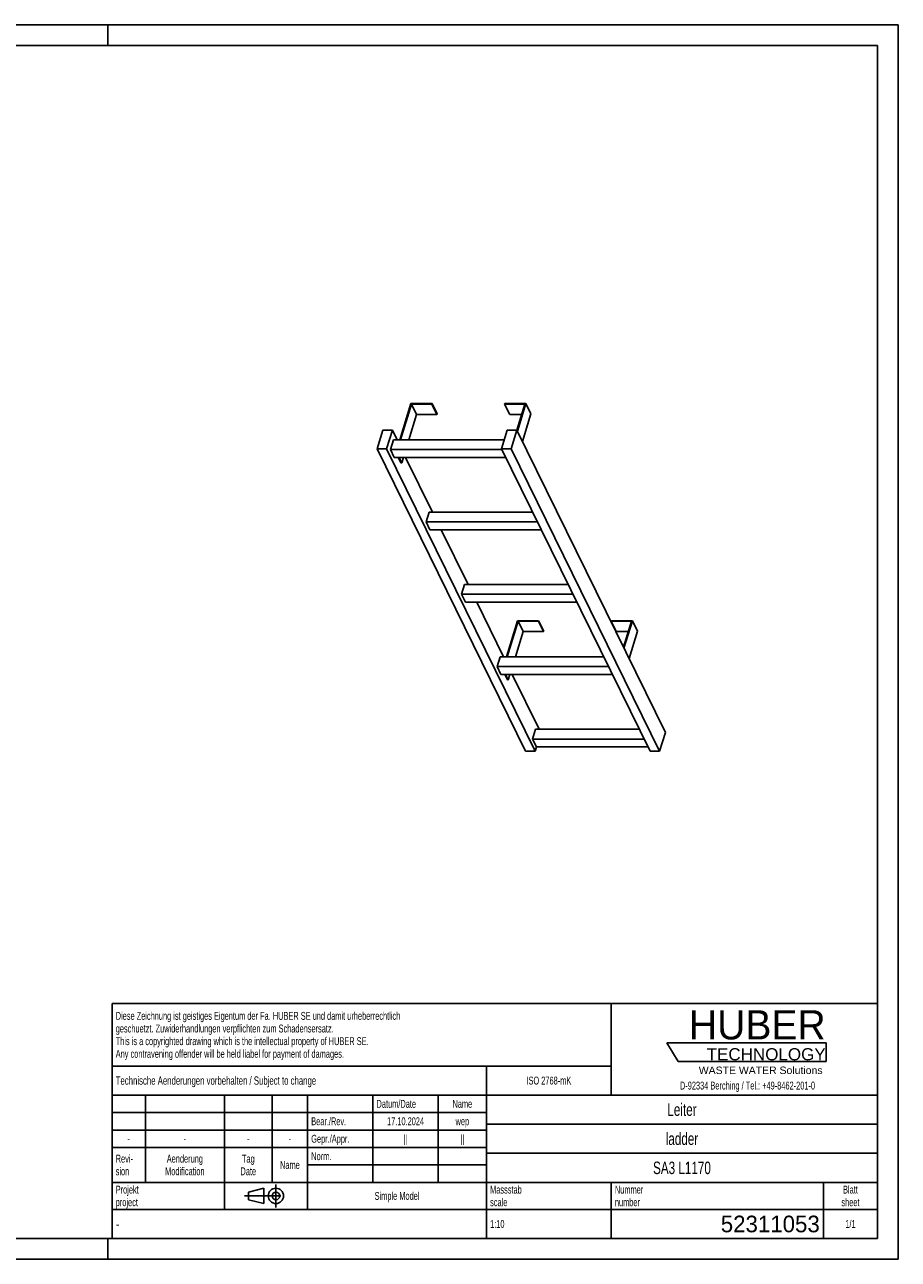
# Model space of a CAD drawing. Header units: millimetres. Extents: x 0 to 4200, y 0 to 2970.
# Tile 2 of 2: x 2100 to 4200, y 0 to 2970. Entities that reach past the tile are written whole.
import ezdxf

# ---------------------------------------------------------------- set-up
doc = ezdxf.new("R2010")
doc.units = ezdxf.units.MM
doc.header["$LTSCALE"] = 231
doc.linetypes.add('CENTER', pattern=[0.6, 0.375, -0.075, 0.075, -0.075])
doc.layers.get('0').update_dxf_attribs({"linetype": 'CONTINUOUS'})
doc.layers.add('HUBER_Logo_BL1', color=7, linetype='CONTINUOUS')
doc.styles.get("Standard").update_dxf_attribs({"font": 'txt', "width": 0.7})
doc.styles.add('TEXTSTYLE_2', font='txt')
doc.styles.add('TEXTSTYLE_3', font='arial.ttf')
doc.styles.add('TEXTSTYLE_4', font='txt', dxfattribs={"width": 0.8})
doc.styles.add('TEXTSTYLE_5', font='txt')

# ---------------------------------------------------------------- blocks, each defined once
blk = doc.blocks.new('HUBER_LOGO_BL1', base_point=(3837.5, 503.7))
at = {"layer": 'HUBER_Logo_BL1', "color": 5, "linetype": 'Continuous'}
for p, q in [((4026.4, 521), (3643.9, 521)), ((3643.9, 521), (3670.9, 476)), ((4026.4, 521), (4026.4, 476)), ((3670.9, 476), (4026.4, 476))]:
    blk.add_line(p, q, dxfattribs=at)
at = {"layer": 'HUBER_Logo_BL1', "color": 2, "linetype": 'Continuous', "attachment_point": 3, "line_spacing_factor": 0.78}
for s, insert, char_height, width, style in [('HUBER\\P\\fArial;\\H29.25;TECHNOLOGY ', (4025.4, 599.1), 70.2, 387.672, 'TEXTSTYLE_2'), ('WASTE WATER Solutions', (4018, 463.6), 18, 297.033, 'TEXTSTYLE_3')]:
    blk.add_mtext(s, dxfattribs=dict(at, insert=insert, char_height=char_height, width=width, style=style))
at = {"layer": 'HUBER_Logo_BL1', "color": 2, "linetype": 'Continuous', "insert": (3837.5, 427.4), "char_height": 19, "width": 810.893, "attachment_point": 2, "line_spacing_factor": 0.96}
blk.add_mtext('D-92334 Berching / Tel.: +49-8462-201-0', dxfattribs=at)
blk = doc.blocks.new('PROJEKTIONSMETHODE_1_BL2', base_point=(2680, 152.5))
at = {"color": 2, "linetype": 'CENTER'}
for p, q in [((2703.8, 180), (2703.8, 125)), ((2628.7, 152.5), (2731.3, 152.5))]:
    blk.add_line(p, q, dxfattribs=at)
at = {"color": 2, "linetype": 'Continuous'}
for p, q in [((2637.8, 161.7), (2674.5, 170.8)), ((2637.8, 143.3), (2637.8, 161.7)), ((2674.5, 134.2), (2674.5, 170.8)), ((2637.8, 143.3), (2674.5, 134.2))]:
    blk.add_line(p, q, dxfattribs=at)
for radius in [18.3, 9.17]:
    blk.add_circle((2703.8, 152.5), radius, dxfattribs=at)
blk = doc.blocks.new('*T11')
at = {"color": 3, "linetype": 'Continuous'}
for p, q in [((0, 0), (1840, 0)), ((0, 0), (0, -565)), ((1200, 0), (1200, -220)), ((1840, 0), (1840, -565)), ((0, -150), (1200, -150)), ((900, -150), (900, -565)), ((0, -220), (1840, -220)), ((80, -220), (80, -430)), ((270, -220), (270, -495)), ((385, -220), (385, -430)), ((470, -220), (470, -495)), ((627, -220), (627, -430)), ((784, -220), (784, -430)), ((0, -262), (900, -262)), ((900, -290), (1840, -290)), ((0, -304), (900, -304)), ((0, -346), (900, -346)), ((900, -360), (1840, -360)), ((470, -388), (900, -388)), ((0, -430), (1840, -430)), ((1200, -430), (1200, -565)), ((1710, -430), (1710, -565)), ((0, -495), (1840, -495)), ((0, -565), (1840, -565))]:
    blk.add_line(p, q, dxfattribs=at)
at = {"color": 2, "linetype": 'Continuous', "line_spacing_factor": 0.96}
for s, insert, char_height, width, attachment_point in [('Diese Zeichnung ist geistiges Eigentum der Fa. HUBER SE und damit urheberrechtlich \\Pgeschuetzt. Zuwiderhandlungen verpflichten zum Schadensersatz.\\PThis is a copyrighted drawing which is the intellectual property of HUBER SE.\\PAny contravening offender will be held liabel for payment of damages.', (8.75, -19.9), 19, 2214.8571, 1), ('Technische Aenderungen vorbehalten / Subject to change', (8.75, -175), 20, 1524.7619, 1), ('ISO 2768-mK', (1050, -175.5), 19, 332.9524, 2), ('Datum/Date', (635.75, -231.5), 19, 292.2381, 1), ('Name', (842, -231.5), 19, 126.6667, 2), ('Leiter', (1370, -240), 30, 240, 2), ('Bear./Rev.', (478.75, -273.5), 19, 272.3333, 1), ('17.10.2024', (705.5, -273.5), 19, 273.2381, 2), ('wep', (842, -273.5), 19, 99.5238, 2), ('-', (40, -315.5), 19, 34.381, 2), ('-', (175, -315.5), 19, 34.381, 2), ('-', (327.5, -315.5), 19, 34.381, 2), ('-', (427.5, -315.5), 19, 34.381, 2), ('Gepr./Appr.', (478.75, -315.5), 19, 299.4762, 1), ('||', (705.5, -315.5), 19, 50.6667, 2), ('||', (842, -315.5), 19, 50.6667, 2), ('ladder', (1370, -310), 30, 251.4286, 2), ('Revi-\\Psion', (8.75, -363.3), 19, 138.4286, 1), ('Aenderung\\PModification', (175, -363.3), 19, 303.0952, 2), ('Tag\\PDate', (327.5, -363.3), 19, 117.619, 2), ('Name', (427.5, -378.5), 19, 126.6667, 2), ('Norm. ', (478.75, -357.5), 19, 175.5238, 1), ('SA3 L1170', (1370, -380), 30, 401.4286, 2), ('Projekt\\Pproject', (8.75, -437.8), 19, 183.6667, 1), ('Massstab\\Pscale', (908.75, -437.8), 19, 224.381, 1), ('Nummer\\Pnumber', (1208.75, -437.8), 19, 186.381, 1), ('Blatt\\Psheet', (1775, -437.8), 19, 137.5238, 2), ('Simple Model', (685, -453), 19, 328.4286, 2), ('1:10', (908.75, -520.5), 19, 94.0952, 1), ('1/1', (1775, -520.5), 19, 79.619, 2)]:
    blk.add_mtext(s, dxfattribs=dict(at, insert=insert, char_height=char_height, width=width, attachment_point=attachment_point))
for s, insert, char_height, width, attachment_point, style in [('-', (8.75, -517.5), 25, 18.3333, 1, 'TEXTSTYLE_4'), ('52311053', (1701.25, -510), 40, 506.6667, 3, 'TEXTSTYLE_5')]:
    blk.add_mtext(s, dxfattribs=dict(at, insert=insert, char_height=char_height, width=width, attachment_point=attachment_point, style=style))

msp = doc.modelspace()

# ---------------------------------------------------------------- linework, layer by layer
at = {"color": 7, "linetype": 'Continuous'}
for p, q in [((0, 2970), (4200, 2970)), ((4200, 0), (4200, 2970)), ((3028.466, 2058.46), (3001.55, 1971.359)), ((3003.392, 1971.359), (3029.824, 2056.894)), ((3079.125, 2058.46), (3028.466, 2058.46)), ((3029.824, 2056.894), (3042.026, 2032.029)), ((3029.824, 2056.894), (3078.641, 2056.894)), ((3078.641, 2056.894), (3079.125, 2058.46)), ((3078.641, 2056.894), (3090.842, 2032.029)), ((3079.125, 2058.46), (3091.327, 2033.596)), ((3254.126, 2058.46), (3253.642, 2056.894)), ((3253.642, 2056.894), (3265.844, 2032.029)), ((3253.642, 2056.894), (3302.459, 2056.894)), ((3304.785, 2058.46), (3254.126, 2058.46)), ((3302.459, 2056.894), (3283.137, 1994.37)), ((3284.271, 1992.078), (3304.785, 2058.46)), ((3304.785, 2058.46), (3316.986, 2033.596)), ((3042.026, 2032.029), (3023.278, 1971.359)), ((3042.026, 2032.029), (3090.842, 2032.029)), ((3090.842, 2032.029), (3091.327, 2033.596)), ((3265.844, 2032.029), (3294.775, 2032.029)), ((3296.473, 1967.214), (3316.986, 2033.596)), ((2960.777, 1994.366), (2946.979, 1949.717)), ((2983.803, 1994.366), (2960.777, 1994.366)), ((2970.006, 1949.717), (2983.803, 1994.366)), ((2995.094, 1971.359), (2983.803, 1994.366)), ((3260.122, 1994.366), (3246.324, 1949.717)), ((3283.148, 1994.366), (3260.122, 1994.366)), ((3269.35, 1949.717), (3283.148, 1994.366)), ((3640.047, 1267.083), (3283.148, 1994.366)), ((2986.636, 1971.359), (2979.374, 1947.86)), ((3253.012, 1971.359), (2986.636, 1971.359)), ((3303.878, 1222.433), (2946.979, 1949.717)), ((2946.979, 1949.717), (2970.006, 1949.717)), ((3326.905, 1222.433), (2970.006, 1949.717)), ((2988.526, 1929.211), (2979.374, 1947.86)), ((3247.235, 1947.86), (2979.374, 1947.86)), ((3603.223, 1222.433), (3246.324, 1949.717)), ((3246.324, 1949.717), (3269.35, 1949.717)), ((3626.249, 1222.433), (3269.35, 1949.717)), ((2988.526, 1929.211), (3256.387, 1929.211)), ((3004.358, 1916.097), (2997.923, 1929.211)), ((2999.765, 1929.211), (3006.2, 1916.097)), ((3004.358, 1916.097), (3006.2, 1916.097)), ((3010.253, 1929.211), (3006.2, 1916.097)), ((3080.505, 1797.309), (3015.777, 1929.211)), ((3072.048, 1797.309), (3064.786, 1773.809)), ((3321.115, 1797.309), (3072.048, 1797.309)), ((3332.647, 1773.809), (3064.786, 1773.809)), ((3073.937, 1755.16), (3064.786, 1773.809)), ((3073.937, 1755.16), (3341.798, 1755.16)), ((3165.917, 1623.258), (3101.189, 1755.16)), ((3157.46, 1623.258), (3150.198, 1599.758)), ((3406.527, 1623.258), (3157.46, 1623.258)), ((3418.059, 1599.758), (3150.198, 1599.758)), ((3159.349, 1581.11), (3150.198, 1599.758)), ((3159.349, 1581.11), (3427.21, 1581.11)), ((3251.329, 1449.207), (3186.6, 1581.11)), ((3284.702, 1536.308), (3257.785, 1449.207)), ((3259.628, 1449.207), (3286.06, 1534.741)), ((3335.36, 1536.308), (3284.702, 1536.308)), ((3298.261, 1509.877), (3286.06, 1534.741)), ((3286.06, 1534.741), (3334.876, 1534.741)), ((3334.876, 1534.741), (3335.36, 1536.308)), ((3347.078, 1509.877), (3334.876, 1534.741)), ((3347.562, 1511.443), (3335.36, 1536.308)), ((3510.362, 1536.308), (3509.877, 1534.741)), ((3522.079, 1509.877), (3509.877, 1534.741)), ((3509.877, 1534.741), (3558.694, 1534.741)), ((3561.02, 1536.308), (3510.362, 1536.308)), ((3558.694, 1534.741), (3539.376, 1472.229)), ((3540.506, 1469.926), (3561.02, 1536.308)), ((3573.222, 1511.443), (3561.02, 1536.308)), ((3298.261, 1509.877), (3279.513, 1449.207)), ((3347.078, 1509.877), (3298.261, 1509.877)), ((3347.562, 1511.443), (3347.078, 1509.877)), ((3551.01, 1509.877), (3522.079, 1509.877)), ((3573.222, 1511.443), (3552.708, 1445.061)), ((3242.871, 1449.207), (3235.609, 1425.707)), ((3503.47, 1425.707), (3235.609, 1425.707)), ((3244.761, 1407.059), (3235.609, 1425.707)), ((3491.938, 1449.207), (3242.871, 1449.207)), ((3244.761, 1407.059), (3512.622, 1407.059)), ((3260.593, 1393.944), (3254.158, 1407.059)), ((3262.435, 1393.944), (3256, 1407.059)), ((3266.488, 1407.059), (3262.435, 1393.944)), ((3336.74, 1275.156), (3272.012, 1407.059)), ((3262.435, 1393.944), (3260.593, 1393.944)), ((3328.283, 1275.156), (3321.021, 1251.656)), ((3588.882, 1251.656), (3321.021, 1251.656)), ((3330.172, 1233.008), (3321.021, 1251.656)), ((3577.35, 1275.156), (3328.283, 1275.156)), ((3626.249, 1222.433), (3640.047, 1267.083)), ((3303.878, 1222.433), (3326.905, 1222.433)), ((3326.905, 1222.433), (3330.172, 1233.008)), ((3330.172, 1233.008), (3598.033, 1233.008)), ((3603.223, 1222.433), (3626.249, 1222.433)), ((0, 0), (4200, 0))]:
    msp.add_line(p, q, dxfattribs=at)
at = {"color": 3, "linetype": 'Continuous'}
for p, q in [((4200, 2970), (0, 2970)), ((2300, 2970), (2300, 2920)), ((4200, 2970), (4200, 0)), ((2300, 0), (2300, 50)), ((4200, 0), (0, 0))]:
    msp.add_line(p, q, dxfattribs=at)
at = {"color": 5, "linetype": 'Continuous'}
for p, q in [((4150, 2920), (50, 2920)), ((4150, 50), (4150, 2920)), ((50, 50), (4150, 50))]:
    msp.add_line(p, q, dxfattribs=at)

# ---------------------------------------------------------------- block references
msp.add_blockref('*T11', (2310, 615))
at = {"color": 2, "linetype": 'Continuous'}
msp.add_blockref('PROJEKTIONSMETHODE_1_BL2', (2680, 152.5), dxfattribs=at)
at = {"layer": 'HUBER_Logo_BL1'}
msp.add_blockref('HUBER_LOGO_BL1', (3837.497, 503.742), dxfattribs=at)

doc.saveas('drawing.dxf')
